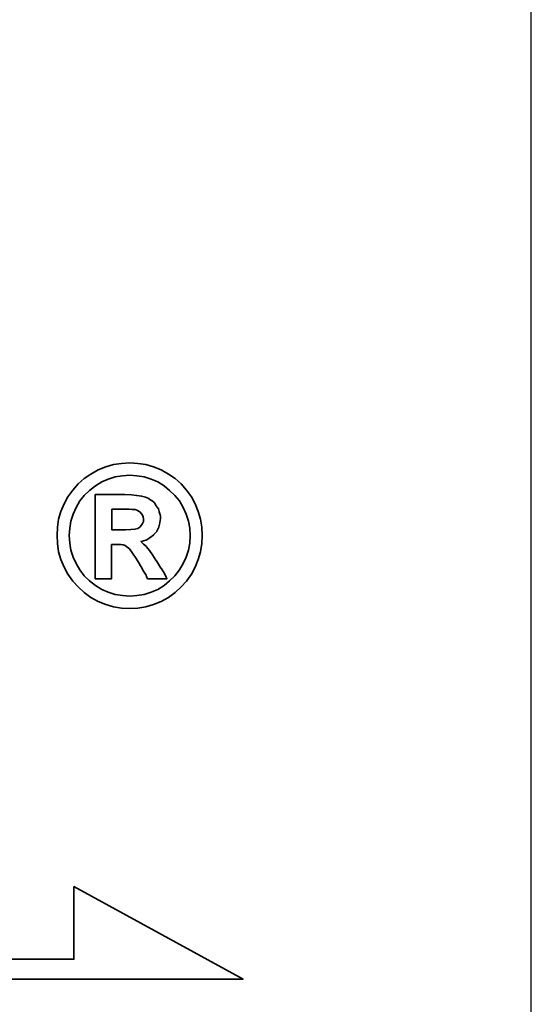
# Model space of a CAD drawing. Header units: inches. Extents: x 8 to 3755, y -1270 to 515.
# Tile 48 of 50: x 554 to 565, y 335 to 357. Entities that reach past the tile are written whole.
import ezdxf

# ---------------------------------------------------------------- set-up
doc = ezdxf.new("R2010")
doc.units = ezdxf.units.IN
for name, color, linetype in [('DIM', 4, 'Continuous'), ('layer 1', 7, 'Continuous'), ('OUT', 3, 'Continuous')]:
    doc.layers.add(name, color=color, linetype=linetype)

# ---------------------------------------------------------------- blocks, each defined once
blk = doc.blocks.new('TBI MOTION logo(完整正式版)')
at = {"layer": 'layer 1', "color": 22, "lineweight": 35}
for points, knots in [([(81.20634, 4.98624), (81.20634, 4.98624), (81.18649, 5.32862), (81.18649, 5.32862), (81.18649, 5.32862), (81.18649, 5.32862), (81.13886, 5.66206), (81.13886, 5.66206), (81.13886, 5.66206), (81.13886, 5.66206), (81.04359, 5.97764), (81.04359, 5.97764), (81.04359, 5.97764), (81.04359, 5.97764), (80.91061, 6.29124), (80.91061, 6.29124), (80.91061, 6.29124), (80.91061, 6.29124), (80.75778, 6.58697), (80.75778, 6.58697), (80.75778, 6.58697), (80.75778, 6.58697), (80.5593, 6.85294), (80.5593, 6.85294), (80.5593, 6.85294), (80.5593, 6.85294), (80.33105, 7.1189), (80.33105, 7.1189), (80.33105, 7.1189), (80.33105, 7.1189), (80.09287, 7.33921), (80.09287, 7.33921), (80.09287, 7.33921), (80.09287, 7.33921), (79.815, 7.51982), (79.815, 7.51982), (79.815, 7.51982), (79.815, 7.51982), (79.51133, 7.69051), (79.51133, 7.69051), (79.51133, 7.69051), (79.51133, 7.69051), (79.19773, 7.8235), (79.19773, 7.8235), (79.19773, 7.8235), (79.19773, 7.8235), (78.88215, 7.91877), (78.88215, 7.91877), (78.88215, 7.91877), (78.88215, 7.91877), (78.54871, 7.95846), (78.54871, 7.95846), (78.54871, 7.95846), (78.54871, 7.95846), (78.21526, 7.98625), (78.21526, 7.98625), (78.21526, 7.98625), (78.21526, 7.98625), (77.87388, 7.95846), (77.87388, 7.95846), (77.87388, 7.95846), (77.87388, 7.95846), (77.54044, 7.91877), (77.54044, 7.91877), (77.54044, 7.91877), (77.54044, 7.91877), (77.22485, 7.8235), (77.22485, 7.8235), (77.22485, 7.8235), (77.22485, 7.8235), (76.91027, 7.69051), (76.91027, 7.69051), (76.91027, 7.69051), (76.91027, 7.69051), (76.6056, 7.51982), (76.6056, 7.51982), (76.6056, 7.51982), (76.6056, 7.51982), (76.32972, 7.33921), (76.32972, 7.33921), (76.32972, 7.33921), (76.32972, 7.33921), (76.09154, 7.1189), (76.09154, 7.1189), (76.09154, 7.1189), (76.09154, 7.1189), (75.86329, 6.85294), (75.86329, 6.85294), (75.86329, 6.85294), (75.86329, 6.85294), (75.66382, 6.58697), (75.66382, 6.58697), (75.66382, 6.58697), (75.66382, 6.58697), (75.51099, 6.29124), (75.51099, 6.29124), (75.51099, 6.29124), (75.51099, 6.29124), (75.37702, 5.97764), (75.37702, 5.97764), (75.37702, 5.97764), (75.37702, 5.97764), (75.28175, 5.66206), (75.28175, 5.66206), (75.28175, 5.66206), (75.28175, 5.66206), (75.23411, 5.32862), (75.23411, 5.32862), (75.23411, 5.32862), (75.23411, 5.32862), (75.21625, 4.98624), (75.21625, 4.98624), (75.21625, 4.98624), (75.21625, 4.98624), (75.23411, 4.6528), (75.23411, 4.6528), (75.23411, 4.6528), (75.23411, 4.6528), (75.28175, 4.32035), (75.28175, 4.32035), (75.28175, 4.32035), (75.28175, 4.32035), (75.37702, 3.99583), (75.37702, 3.99583), (75.37702, 3.99583), (75.37702, 3.99583), (75.51099, 3.68224), (75.51099, 3.68224), (75.51099, 3.68224), (75.51099, 3.68224), (75.66382, 3.38749), (75.66382, 3.38749), (75.66382, 3.38749), (75.66382, 3.38749), (75.86329, 3.10963), (75.86329, 3.10963), (75.86329, 3.10963), (75.86329, 3.10963), (76.09154, 2.87145), (76.09154, 2.87145), (76.09154, 2.87145), (76.09154, 2.87145), (76.32972, 2.6432), (76.32972, 2.6432), (76.32972, 2.6432), (76.32972, 2.6432), (76.6056, 2.43381), (76.6056, 2.43381), (76.6056, 2.43381), (76.6056, 2.43381), (76.91027, 2.27205), (76.91027, 2.27205), (76.91027, 2.27205), (76.91027, 2.27205), (77.22485, 2.13906), (77.22485, 2.13906), (77.22485, 2.13906), (77.22485, 2.13906), (77.54044, 2.0438), (77.54044, 2.0438), (77.54044, 2.0438), (77.54044, 2.0438), (77.87388, 1.99616), (77.87388, 1.99616), (77.87388, 1.99616), (77.87388, 1.99616), (78.21526, 1.97631), (78.21526, 1.97631), (78.21526, 1.97631), (78.21526, 1.97631), (78.54871, 1.99616), (78.54871, 1.99616), (78.54871, 1.99616), (78.54871, 1.99616), (78.88215, 2.0438), (78.88215, 2.0438), (78.88215, 2.0438), (78.88215, 2.0438), (79.19773, 2.13906), (79.19773, 2.13906), (79.19773, 2.13906), (79.19773, 2.13906), (79.51133, 2.27205), (79.51133, 2.27205), (79.51133, 2.27205), (79.51133, 2.27205), (79.815, 2.43381), (79.815, 2.43381), (79.815, 2.43381), (79.815, 2.43381), (80.09287, 2.6432), (80.09287, 2.6432), (80.09287, 2.6432), (80.09287, 2.6432), (80.33105, 2.87145), (80.33105, 2.87145), (80.33105, 2.87145), (80.33105, 2.87145), (80.5593, 3.10963), (80.5593, 3.10963), (80.5593, 3.10963), (80.5593, 3.10963), (80.75778, 3.38749), (80.75778, 3.38749), (80.75778, 3.38749), (80.75778, 3.38749), (80.91061, 3.68224), (80.91061, 3.68224), (80.91061, 3.68224), (80.91061, 3.68224), (81.04359, 3.99583), (81.04359, 3.99583), (81.04359, 3.99583), (81.04359, 3.99583), (81.13886, 4.32035), (81.13886, 4.32035), (81.13886, 4.32035), (81.13886, 4.32035), (81.18649, 4.6528), (81.18649, 4.6528), (81.18649, 4.6528), (81.18649, 4.6528), (81.20634, 4.98624), (81.20634, 4.98624)], [0, 0, 0, 0, 0.01785714, 0.01785714, 0.01785714, 0.01785714, 0.03571429, 0.03571429, 0.03571429, 0.03571429, 0.05357143, 0.05357143, 0.05357143, 0.05357143, 0.07142857, 0.07142857, 0.07142857, 0.07142857, 0.08928571, 0.08928571, 0.08928571, 0.08928571, 0.10714286, 0.10714286, 0.10714286, 0.10714286, 0.125, 0.125, 0.125, 0.125, 0.14285714, 0.14285714, 0.14285714, 0.14285714, 0.16071429, 0.16071429, 0.16071429, 0.16071429, 0.17857143, 0.17857143, 0.17857143, 0.17857143, 0.19642857, 0.19642857, 0.19642857, 0.19642857, 0.21428571, 0.21428571, 0.21428571, 0.21428571, 0.23214286, 0.23214286, 0.23214286, 0.23214286, 0.25, 0.25, 0.25, 0.25, 0.26785714, 0.26785714, 0.26785714, 0.26785714, 0.28571429, 0.28571429, 0.28571429, 0.28571429, 0.30357143, 0.30357143, 0.30357143, 0.30357143, 0.32142857, 0.32142857, 0.32142857, 0.32142857, 0.33928571, 0.33928571, 0.33928571, 0.33928571, 0.35714286, 0.35714286, 0.35714286, 0.35714286, 0.375, 0.375, 0.375, 0.375, 0.39285714, 0.39285714, 0.39285714, 0.39285714, 0.41071429, 0.41071429, 0.41071429, 0.41071429, 0.42857143, 0.42857143, 0.42857143, 0.42857143, 0.44642857, 0.44642857, 0.44642857, 0.44642857, 0.46428571, 0.46428571, 0.46428571, 0.46428571, 0.48214286, 0.48214286, 0.48214286, 0.48214286, 0.5, 0.5, 0.5, 0.5, 0.51785714, 0.51785714, 0.51785714, 0.51785714, 0.53571429, 0.53571429, 0.53571429, 0.53571429, 0.55357143, 0.55357143, 0.55357143, 0.55357143, 0.57142857, 0.57142857, 0.57142857, 0.57142857, 0.58928571, 0.58928571, 0.58928571, 0.58928571, 0.60714286, 0.60714286, 0.60714286, 0.60714286, 0.625, 0.625, 0.625, 0.625, 0.64285714, 0.64285714, 0.64285714, 0.64285714, 0.66071429, 0.66071429, 0.66071429, 0.66071429, 0.67857143, 0.67857143, 0.67857143, 0.67857143, 0.69642857, 0.69642857, 0.69642857, 0.69642857, 0.71428571, 0.71428571, 0.71428571, 0.71428571, 0.73214286, 0.73214286, 0.73214286, 0.73214286, 0.75, 0.75, 0.75, 0.75, 0.76785714, 0.76785714, 0.76785714, 0.76785714, 0.78571429, 0.78571429, 0.78571429, 0.78571429, 0.80357143, 0.80357143, 0.80357143, 0.80357143, 0.82142857, 0.82142857, 0.82142857, 0.82142857, 0.83928571, 0.83928571, 0.83928571, 0.83928571, 0.85714286, 0.85714286, 0.85714286, 0.85714286, 0.875, 0.875, 0.875, 0.875, 0.89285714, 0.89285714, 0.89285714, 0.89285714, 0.91071429, 0.91071429, 0.91071429, 0.91071429, 0.92857143, 0.92857143, 0.92857143, 0.92857143, 0.94642857, 0.94642857, 0.94642857, 0.94642857, 0.96428571, 0.96428571, 0.96428571, 0.96428571, 0.98214286, 0.98214286, 0.98214286, 0.98214286, 1, 1, 1, 1]), ([(80.71014, 4.98624), (80.71014, 4.98624), (80.69129, 5.29091), (80.69129, 5.29091), (80.69129, 5.29091), (80.69129, 5.29091), (80.64464, 5.57672), (80.64464, 5.57672), (80.64464, 5.57672), (80.64464, 5.57672), (80.54937, 5.87245), (80.54937, 5.87245), (80.54937, 5.87245), (80.54937, 5.87245), (80.41639, 6.14833), (80.41639, 6.14833), (80.41639, 6.14833), (80.41639, 6.14833), (80.27349, 6.41429), (80.27349, 6.41429), (80.27349, 6.41429), (80.27349, 6.41429), (80.08295, 6.64255), (80.08295, 6.64255), (80.08295, 6.64255), (80.08295, 6.64255), (79.86264, 6.84301), (79.86264, 6.84301), (79.86264, 6.84301), (79.86264, 6.84301), (79.63439, 7.03355), (79.63439, 7.03355), (79.63439, 7.03355), (79.63439, 7.03355), (79.37835, 7.1963), (79.37835, 7.1963), (79.37835, 7.1963), (79.37835, 7.1963), (79.10246, 7.30944), (79.10246, 7.30944), (79.10246, 7.30944), (79.10246, 7.30944), (78.81665, 7.40471), (78.81665, 7.40471), (78.81665, 7.40471), (78.81665, 7.40471), (78.511, 7.45234), (78.511, 7.45234), (78.511, 7.45234), (78.511, 7.45234), (78.21526, 7.47219), (78.21526, 7.47219), (78.21526, 7.47219), (78.21526, 7.47219), (77.9106, 7.45234), (77.9106, 7.45234), (77.9106, 7.45234), (77.9106, 7.45234), (77.61685, 7.40471), (77.61685, 7.40471), (77.61685, 7.40471), (77.61685, 7.40471), (77.32012, 7.30944), (77.32012, 7.30944), (77.32012, 7.30944), (77.32012, 7.30944), (77.06309, 7.1963), (77.06309, 7.1963), (77.06309, 7.1963), (77.06309, 7.1963), (76.80606, 7.03355), (76.80606, 7.03355), (76.80606, 7.03355), (76.80606, 7.03355), (76.55797, 6.84301), (76.55797, 6.84301), (76.55797, 6.84301), (76.55797, 6.84301), (76.34063, 6.64255), (76.34063, 6.64255), (76.34063, 6.64255), (76.34063, 6.64255), (76.1491, 6.41429), (76.1491, 6.41429), (76.1491, 6.41429), (76.1491, 6.41429), (76.0062, 6.14833), (76.0062, 6.14833), (76.0062, 6.14833), (76.0062, 6.14833), (75.88314, 5.87245), (75.88314, 5.87245), (75.88314, 5.87245), (75.88314, 5.87245), (75.77794, 5.57672), (75.77794, 5.57672), (75.77794, 5.57672), (75.77794, 5.57672), (75.73924, 5.29091), (75.73924, 5.29091), (75.73924, 5.29091), (75.73924, 5.29091), (75.72039, 4.98624), (75.72039, 4.98624), (75.72039, 4.98624), (75.72039, 4.98624), (75.73924, 4.67165), (75.73924, 4.67165), (75.73924, 4.67165), (75.73924, 4.67165), (75.77794, 4.37791), (75.77794, 4.37791), (75.77794, 4.37791), (75.77794, 4.37791), (75.88314, 4.10102), (75.88314, 4.10102), (75.88314, 4.10102), (75.88314, 4.10102), (76.0062, 3.83407), (76.0062, 3.83407), (76.0062, 3.83407), (76.0062, 3.83407), (76.15902, 3.56811), (76.15902, 3.56811), (76.15902, 3.56811), (76.15902, 3.56811), (76.34063, 3.32001), (76.34063, 3.32001), (76.34063, 3.32001), (76.34063, 3.32001), (76.55797, 3.11955), (76.55797, 3.11955), (76.55797, 3.11955), (76.55797, 3.11955), (76.80606, 2.92901), (76.80606, 2.92901), (76.80606, 2.92901), (76.80606, 2.92901), (77.06309, 2.76725), (77.06309, 2.76725), (77.06309, 2.76725), (77.06309, 2.76725), (77.32012, 2.65412), (77.32012, 2.65412), (77.32012, 2.65412), (77.32012, 2.65412), (77.61685, 2.55786), (77.61685, 2.55786), (77.61685, 2.55786), (77.61685, 2.55786), (77.9106, 2.51022), (77.9106, 2.51022), (77.9106, 2.51022), (77.9106, 2.51022), (78.21526, 2.49137), (78.21526, 2.49137), (78.21526, 2.49137), (78.21526, 2.49137), (78.511, 2.51022), (78.511, 2.51022), (78.511, 2.51022), (78.511, 2.51022), (78.81665, 2.55786), (78.81665, 2.55786), (78.81665, 2.55786), (78.81665, 2.55786), (79.10246, 2.65412), (79.10246, 2.65412), (79.10246, 2.65412), (79.10246, 2.65412), (79.37835, 2.76725), (79.37835, 2.76725), (79.37835, 2.76725), (79.37835, 2.76725), (79.63439, 2.92901), (79.63439, 2.92901), (79.63439, 2.92901), (79.63439, 2.92901), (79.86264, 3.11955), (79.86264, 3.11955), (79.86264, 3.11955), (79.86264, 3.11955), (80.08295, 3.32001), (80.08295, 3.32001), (80.08295, 3.32001), (80.08295, 3.32001), (80.26356, 3.56811), (80.26356, 3.56811), (80.26356, 3.56811), (80.26356, 3.56811), (80.41639, 3.83407), (80.41639, 3.83407), (80.41639, 3.83407), (80.41639, 3.83407), (80.54937, 4.10102), (80.54937, 4.10102), (80.54937, 4.10102), (80.54937, 4.10102), (80.64464, 4.37791), (80.64464, 4.37791), (80.64464, 4.37791), (80.64464, 4.37791), (80.69129, 4.67165), (80.69129, 4.67165), (80.69129, 4.67165), (80.69129, 4.67165), (80.71014, 4.98624), (80.71014, 4.98624)], [0, 0, 0, 0, 0.01923077, 0.01923077, 0.01923077, 0.01923077, 0.03846154, 0.03846154, 0.03846154, 0.03846154, 0.05769231, 0.05769231, 0.05769231, 0.05769231, 0.07692308, 0.07692308, 0.07692308, 0.07692308, 0.09615385, 0.09615385, 0.09615385, 0.09615385, 0.11538462, 0.11538462, 0.11538462, 0.11538462, 0.13461538, 0.13461538, 0.13461538, 0.13461538, 0.15384615, 0.15384615, 0.15384615, 0.15384615, 0.17307692, 0.17307692, 0.17307692, 0.17307692, 0.19230769, 0.19230769, 0.19230769, 0.19230769, 0.21153846, 0.21153846, 0.21153846, 0.21153846, 0.23076923, 0.23076923, 0.23076923, 0.23076923, 0.25, 0.25, 0.25, 0.25, 0.26923077, 0.26923077, 0.26923077, 0.26923077, 0.28846154, 0.28846154, 0.28846154, 0.28846154, 0.30769231, 0.30769231, 0.30769231, 0.30769231, 0.32692308, 0.32692308, 0.32692308, 0.32692308, 0.34615385, 0.34615385, 0.34615385, 0.34615385, 0.36538462, 0.36538462, 0.36538462, 0.36538462, 0.38461538, 0.38461538, 0.38461538, 0.38461538, 0.40384615, 0.40384615, 0.40384615, 0.40384615, 0.42307692, 0.42307692, 0.42307692, 0.42307692, 0.44230769, 0.44230769, 0.44230769, 0.44230769, 0.46153846, 0.46153846, 0.46153846, 0.46153846, 0.48076923, 0.48076923, 0.48076923, 0.48076923, 0.5, 0.5, 0.5, 0.5, 0.51923077, 0.51923077, 0.51923077, 0.51923077, 0.53846154, 0.53846154, 0.53846154, 0.53846154, 0.55769231, 0.55769231, 0.55769231, 0.55769231, 0.57692308, 0.57692308, 0.57692308, 0.57692308, 0.59615385, 0.59615385, 0.59615385, 0.59615385, 0.61538462, 0.61538462, 0.61538462, 0.61538462, 0.63461538, 0.63461538, 0.63461538, 0.63461538, 0.65384615, 0.65384615, 0.65384615, 0.65384615, 0.67307692, 0.67307692, 0.67307692, 0.67307692, 0.69230769, 0.69230769, 0.69230769, 0.69230769, 0.71153846, 0.71153846, 0.71153846, 0.71153846, 0.73076923, 0.73076923, 0.73076923, 0.73076923, 0.75, 0.75, 0.75, 0.75, 0.76923077, 0.76923077, 0.76923077, 0.76923077, 0.78846154, 0.78846154, 0.78846154, 0.78846154, 0.80769231, 0.80769231, 0.80769231, 0.80769231, 0.82692308, 0.82692308, 0.82692308, 0.82692308, 0.84615385, 0.84615385, 0.84615385, 0.84615385, 0.86538462, 0.86538462, 0.86538462, 0.86538462, 0.88461538, 0.88461538, 0.88461538, 0.88461538, 0.90384615, 0.90384615, 0.90384615, 0.90384615, 0.92307692, 0.92307692, 0.92307692, 0.92307692, 0.94230769, 0.94230769, 0.94230769, 0.94230769, 0.96153846, 0.96153846, 0.96153846, 0.96153846, 0.98076923, 0.98076923, 0.98076923, 0.98076923, 1, 1, 1, 1]), ([(76.78721, 3.2823), (76.78721, 3.2823), (76.78721, 3.32001), (76.78721, 3.32001), (76.78721, 3.32001), (76.78721, 3.32001), (76.78721, 3.42422), (76.78721, 3.42422), (76.78721, 3.42422), (76.78721, 3.42422), (76.78721, 3.59689), (76.78721, 3.59689), (76.78721, 3.59689), (76.78721, 3.59689), (76.78721, 3.80529), (76.78721, 3.80529), (76.78721, 3.80529), (76.78721, 3.80529), (76.78721, 4.0524), (76.78721, 4.0524), (76.78721, 4.0524), (76.78721, 4.0524), (76.78721, 4.32035), (76.78721, 4.32035), (76.78721, 4.32035), (76.78721, 4.32035), (76.78721, 4.92868), (76.78721, 4.92868), (76.78721, 4.92868), (76.78721, 4.92868), (76.78721, 5.53801), (76.78721, 5.53801), (76.78721, 5.53801), (76.78721, 5.53801), (76.78721, 5.82482), (76.78721, 5.82482), (76.78721, 5.82482), (76.78721, 5.82482), (76.78721, 6.07291), (76.78721, 6.07291), (76.78721, 6.07291), (76.78721, 6.07291), (76.78721, 6.30017), (76.78721, 6.30017), (76.78721, 6.30017), (76.78721, 6.30017), (76.78721, 6.45399), (76.78721, 6.45399), (76.78721, 6.45399), (76.78721, 6.45399), (76.78721, 6.5572), (76.78721, 6.5572), (76.78721, 6.5572), (76.78721, 6.5572), (76.78721, 6.59689), (76.78721, 6.59689), (76.78721, 6.59689), (76.78721, 6.59689), (76.78721, 6.67232), (76.78721, 6.67232), (76.78721, 6.67232), (76.78721, 6.67232), (76.8537, 6.67232), (76.8537, 6.67232), (76.8537, 6.67232), (76.8537, 6.67232), (76.87355, 6.67232), (76.87355, 6.67232), (76.87355, 6.67232), (76.87355, 6.67232), (76.91027, 6.67232), (76.91027, 6.67232), (76.91027, 6.67232), (76.91027, 6.67232), (77.04424, 6.67232), (77.04424, 6.67232), (77.04424, 6.67232), (77.04424, 6.67232), (77.22485, 6.67232), (77.22485, 6.67232), (77.22485, 6.67232), (77.22485, 6.67232), (77.43524, 6.67232), (77.43524, 6.67232), (77.43524, 6.67232), (77.43524, 6.67232), (77.65357, 6.67232), (77.65357, 6.67232), (77.65357, 6.67232), (77.65357, 6.67232), (77.82625, 6.67232), (77.82625, 6.67232), (77.82625, 6.67232), (77.82625, 6.67232), (77.94037, 6.67232), (77.94037, 6.67232), (77.94037, 6.67232), (77.94037, 6.67232), (77.97709, 6.67232), (77.97709, 6.67232), (77.97709, 6.67232), (77.97709, 6.67232), (77.99694, 6.67232), (77.99694, 6.67232), (77.99694, 6.67232), (77.99694, 6.67232), (78.00686, 6.67232), (78.00686, 6.67232), (78.00686, 6.67232), (78.00686, 6.67232), (78.28275, 6.6624), (78.28275, 6.6624), (78.28275, 6.6624), (78.28275, 6.6624), (78.50107, 6.64255), (78.50107, 6.64255), (78.50107, 6.64255), (78.50107, 6.64255), (78.511, 6.64255), (78.511, 6.64255), (78.511, 6.64255), (78.511, 6.64255), (78.70154, 6.61476), (78.70154, 6.61476), (78.70154, 6.61476), (78.70154, 6.61476), (78.70154, 6.60483), (78.70154, 6.60483), (78.70154, 6.60483), (78.70154, 6.60483), (78.86429, 6.56713), (78.86429, 6.56713), (78.86429, 6.56713), (78.86429, 6.56713), (78.87223, 6.56713), (78.87223, 6.56713), (78.87223, 6.56713), (78.87223, 6.56713), (78.99727, 6.51056), (78.99727, 6.51056), (78.99727, 6.51056), (78.99727, 6.51056), (79.00719, 6.51056), (79.00719, 6.51056), (79.00719, 6.51056), (79.00719, 6.51056), (79.00719, 6.50162), (79.00719, 6.50162), (79.00719, 6.50162), (79.00719, 6.50162), (79.1104, 6.43415), (79.1104, 6.43415), (79.1104, 6.43415), (79.1104, 6.43415), (79.12132, 6.43415), (79.12132, 6.43415), (79.12132, 6.43415), (79.12132, 6.43415), (79.22552, 6.34781), (79.22552, 6.34781), (79.22552, 6.34781), (79.22552, 6.34781), (79.23544, 6.33888), (79.23544, 6.33888), (79.23544, 6.33888), (79.23544, 6.33888), (79.23544, 6.32895), (79.23544, 6.32895), (79.23544, 6.32895), (79.23544, 6.32895), (79.31087, 6.21483), (79.31087, 6.21483), (79.31087, 6.21483), (79.31087, 6.21483), (79.38629, 6.1007), (79.38629, 6.1007), (79.38629, 6.1007), (79.38629, 6.1007), (79.3972, 6.1007), (79.3972, 6.1007), (79.3972, 6.1007), (79.3972, 6.1007), (79.3972, 6.09078), (79.3972, 6.09078), (79.3972, 6.09078), (79.3972, 6.09078), (79.43392, 5.97764), (79.43392, 5.97764), (79.43392, 5.97764), (79.43392, 5.97764), (79.43392, 5.96772), (79.43392, 5.96772), (79.43392, 5.96772), (79.43392, 5.96772), (79.47362, 5.83474), (79.47362, 5.83474), (79.47362, 5.83474), (79.47362, 5.83474), (79.48156, 5.82482), (79.48156, 5.82482), (79.48156, 5.82482), (79.48156, 5.82482), (79.48156, 5.69977), (79.48156, 5.69977), (79.48156, 5.69977), (79.48156, 5.69977), (79.48156, 5.69183), (79.48156, 5.69183), (79.48156, 5.69183), (79.48156, 5.69183), (79.4637, 5.51915), (79.4637, 5.51915), (79.4637, 5.51915), (79.4637, 5.51915), (79.4637, 5.51122), (79.4637, 5.51122), (79.4637, 5.51122), (79.4637, 5.51122), (79.45377, 5.51122), (79.45377, 5.51122), (79.45377, 5.51122), (79.45377, 5.51122), (79.41507, 5.34847), (79.41507, 5.34847), (79.41507, 5.34847), (79.41507, 5.34847), (79.41507, 5.33854), (79.41507, 5.33854), (79.41507, 5.33854), (79.41507, 5.33854), (79.41507, 5.32862), (79.41507, 5.32862), (79.41507, 5.32862), (79.41507, 5.32862), (79.33865, 5.16785), (79.33865, 5.16785), (79.33865, 5.16785), (79.33865, 5.16785), (79.33071, 5.15693), (79.33071, 5.15693), (79.33071, 5.15693), (79.33071, 5.15693), (79.2156, 5.02495), (79.2156, 5.02495), (79.2156, 5.02495), (79.2156, 5.02495), (79.20567, 5.01502), (79.20567, 5.01502), (79.20567, 5.01502), (79.20567, 5.01502), (79.05483, 4.89991), (79.05483, 4.89991), (79.05483, 4.89991), (79.05483, 4.89991), (79.04491, 4.89197), (79.04491, 4.89197), (79.04491, 4.89197), (79.04491, 4.89197), (78.89208, 4.7967), (78.89208, 4.7967), (78.89208, 4.7967), (78.89208, 4.7967), (78.88215, 4.7967), (78.88215, 4.7967), (78.88215, 4.7967), (78.88215, 4.7967), (78.69161, 4.73913), (78.69161, 4.73913), (78.69161, 4.73913), (78.69161, 4.73913), (78.68169, 4.73913), (78.68169, 4.73913), (78.68169, 4.73913), (78.68169, 4.73913), (78.68169, 4.72921), (78.68169, 4.72921), (78.68169, 4.72921), (78.68169, 4.72921), (78.78688, 4.63394), (78.78688, 4.63394), (78.78688, 4.63394), (78.78688, 4.63394), (78.902, 4.52875), (78.902, 4.52875), (78.902, 4.52875), (78.902, 4.52875), (78.91093, 4.52081), (78.91093, 4.52081), (78.91093, 4.52081), (78.91093, 4.52081), (79.02506, 4.36798), (79.02506, 4.36798), (79.02506, 4.36798), (79.02506, 4.36798), (79.1501, 4.1953), (79.1501, 4.1953), (79.1501, 4.1953), (79.1501, 4.1953), (79.1501, 4.18736), (79.1501, 4.18736), (79.1501, 4.18736), (79.1501, 4.18736), (79.29201, 3.96705), (79.29201, 3.96705), (79.29201, 3.96705), (79.29201, 3.96705), (79.31087, 3.93828), (79.31087, 3.93828), (79.31087, 3.93828), (79.31087, 3.93828), (79.32079, 3.93828), (79.32079, 3.93828), (79.32079, 3.93828), (79.32079, 3.93828), (79.3585, 3.87178), (79.3585, 3.87178), (79.3585, 3.87178), (79.3585, 3.87178), (79.50141, 3.64353), (79.50141, 3.64353), (79.50141, 3.64353), (79.50141, 3.64353), (79.51133, 3.64353), (79.51133, 3.64353), (79.51133, 3.64353), (79.51133, 3.64353), (79.64431, 3.41528), (79.64431, 3.41528), (79.64431, 3.41528), (79.64431, 3.41528), (79.68202, 3.3478), (79.68202, 3.3478), (79.68202, 3.3478), (79.68202, 3.3478), (79.70187, 3.31009), (79.70187, 3.31009), (79.70187, 3.31009), (79.70187, 3.31009), (79.7495, 3.2049), (79.7495, 3.2049), (79.7495, 3.2049), (79.7495, 3.2049), (79.64431, 3.2049), (79.64431, 3.2049), (79.64431, 3.2049), (79.64431, 3.2049), (79.62546, 3.2049), (79.62546, 3.2049), (79.62546, 3.2049), (79.62546, 3.2049), (79.53912, 3.2049), (79.53912, 3.2049), (79.53912, 3.2049), (79.53912, 3.2049), (79.31087, 3.2049), (79.31087, 3.2049), (79.31087, 3.2049), (79.31087, 3.2049), (79.08262, 3.2049), (79.08262, 3.2049), (79.08262, 3.2049), (79.08262, 3.2049), (79.00719, 3.2049), (79.00719, 3.2049), (79.00719, 3.2049), (79.00719, 3.2049), (78.98735, 3.2049), (78.98735, 3.2049), (78.98735, 3.2049), (78.98735, 3.2049), (78.94964, 3.2049), (78.94964, 3.2049), (78.94964, 3.2049), (78.94964, 3.2049), (78.92979, 3.24459), (78.92979, 3.24459), (78.92979, 3.24459), (78.92979, 3.24459), (78.91093, 3.2823), (78.91093, 3.2823), (78.91093, 3.2823), (78.91093, 3.2823), (78.91093, 3.29223), (78.91093, 3.29223), (78.91093, 3.29223), (78.91093, 3.29223), (78.89208, 3.3478), (78.89208, 3.3478), (78.89208, 3.3478), (78.89208, 3.3478), (78.78688, 3.52048), (78.78688, 3.52048), (78.78688, 3.52048), (78.78688, 3.52048), (78.69161, 3.7001), (78.69161, 3.7001), (78.69161, 3.7001), (78.69161, 3.7001), (78.6539, 3.7388), (78.6539, 3.7388), (78.6539, 3.7388), (78.6539, 3.7388), (78.64398, 3.74873), (78.64398, 3.74873), (78.64398, 3.74873), (78.64398, 3.74873), (78.64398, 3.75766), (78.64398, 3.75766), (78.64398, 3.75766), (78.64398, 3.75766), (78.63405, 3.78644), (78.63405, 3.78644), (78.63405, 3.78644), (78.63405, 3.78644), (78.48321, 4.04347), (78.48321, 4.04347), (78.48321, 4.04347), (78.48321, 4.04347), (78.33038, 4.2618), (78.33038, 4.2618), (78.33038, 4.2618), (78.33038, 4.2618), (78.20732, 4.43447), (78.20732, 4.43447), (78.20732, 4.43447), (78.20732, 4.43447), (78.09221, 4.52081), (78.09221, 4.52081), (78.09221, 4.52081), (78.09221, 4.52081), (78.02472, 4.56845), (78.02472, 4.56845), (78.02472, 4.56845), (78.02472, 4.56845), (77.9493, 4.60616), (77.9493, 4.60616), (77.9493, 4.60616), (77.9493, 4.60616), (77.8451, 4.61608), (77.8451, 4.61608), (77.8451, 4.61608), (77.8451, 4.61608), (77.71113, 4.61608), (77.71113, 4.61608), (77.71113, 4.61608), (77.71113, 4.61608), (77.69128, 4.61608), (77.69128, 4.61608), (77.69128, 4.61608), (77.69128, 4.61608), (77.67342, 4.61608), (77.67342, 4.61608), (77.67342, 4.61608), (77.67342, 4.61608), (77.5583, 4.61608), (77.5583, 4.61608), (77.5583, 4.61608), (77.5583, 4.61608), (77.46303, 4.61608), (77.46303, 4.61608), (77.46303, 4.61608), (77.46303, 4.61608), (77.46303, 4.54761), (77.46303, 4.54761), (77.46303, 4.54761), (77.46303, 4.54761), (77.46303, 4.47318), (77.46303, 4.47318), (77.46303, 4.47318), (77.46303, 4.47318), (77.46303, 4.24294), (77.46303, 4.24294), (77.46303, 4.24294), (77.46303, 4.24294), (77.46303, 3.99583), (77.46303, 3.99583), (77.46303, 3.99583), (77.46303, 3.99583), (77.46303, 3.72888), (77.46303, 3.72888), (77.46303, 3.72888), (77.46303, 3.72888), (77.46303, 3.51055), (77.46303, 3.51055), (77.46303, 3.51055), (77.46303, 3.51055), (77.46303, 3.42422), (77.46303, 3.42422), (77.46303, 3.42422), (77.46303, 3.42422), (77.46303, 3.35773), (77.46303, 3.35773), (77.46303, 3.35773), (77.46303, 3.35773), (77.46303, 3.30017), (77.46303, 3.30017), (77.46303, 3.30017), (77.46303, 3.30017), (77.46303, 3.2823), (77.46303, 3.2823), (77.46303, 3.2823), (77.46303, 3.2823), (77.46303, 3.2049), (77.46303, 3.2049), (77.46303, 3.2049), (77.46303, 3.2049), (77.39753, 3.2049), (77.39753, 3.2049), (77.39753, 3.2049), (77.39753, 3.2049), (77.37768, 3.2049), (77.37768, 3.2049), (77.37768, 3.2049), (77.37768, 3.2049), (77.32012, 3.2049), (77.32012, 3.2049), (77.32012, 3.2049), (77.32012, 3.2049), (77.12165, 3.2049), (77.12165, 3.2049), (77.12165, 3.2049), (77.12165, 3.2049), (76.94897, 3.2049), (76.94897, 3.2049), (76.94897, 3.2049), (76.94897, 3.2049), (76.8924, 3.2049), (76.8924, 3.2049), (76.8924, 3.2049), (76.8924, 3.2049), (76.8537, 3.2049), (76.8537, 3.2049), (76.8537, 3.2049), (76.8537, 3.2049), (76.78721, 3.2049), (76.78721, 3.2049), (76.78721, 3.2049), (76.78721, 3.2049), (76.78721, 3.2823), (76.78721, 3.2823)], [0, 0, 0, 0, 0.00740741, 0.00740741, 0.00740741, 0.00740741, 0.01481481, 0.01481481, 0.01481481, 0.01481481, 0.02222222, 0.02222222, 0.02222222, 0.02222222, 0.02962963, 0.02962963, 0.02962963, 0.02962963, 0.03703704, 0.03703704, 0.03703704, 0.03703704, 0.04444444, 0.04444444, 0.04444444, 0.04444444, 0.05185185, 0.05185185, 0.05185185, 0.05185185, 0.05925926, 0.05925926, 0.05925926, 0.05925926, 0.06666667, 0.06666667, 0.06666667, 0.06666667, 0.07407407, 0.07407407, 0.07407407, 0.07407407, 0.08148148, 0.08148148, 0.08148148, 0.08148148, 0.08888889, 0.08888889, 0.08888889, 0.08888889, 0.0962963, 0.0962963, 0.0962963, 0.0962963, 0.1037037, 0.1037037, 0.1037037, 0.1037037, 0.11111111, 0.11111111, 0.11111111, 0.11111111, 0.11851852, 0.11851852, 0.11851852, 0.11851852, 0.12592593, 0.12592593, 0.12592593, 0.12592593, 0.13333333, 0.13333333, 0.13333333, 0.13333333, 0.14074074, 0.14074074, 0.14074074, 0.14074074, 0.14814815, 0.14814815, 0.14814815, 0.14814815, 0.15555556, 0.15555556, 0.15555556, 0.15555556, 0.16296296, 0.16296296, 0.16296296, 0.16296296, 0.17037037, 0.17037037, 0.17037037, 0.17037037, 0.17777778, 0.17777778, 0.17777778, 0.17777778, 0.18518519, 0.18518519, 0.18518519, 0.18518519, 0.19259259, 0.19259259, 0.19259259, 0.19259259, 0.2, 0.2, 0.2, 0.2, 0.20740741, 0.20740741, 0.20740741, 0.20740741, 0.21481481, 0.21481481, 0.21481481, 0.21481481, 0.22222222, 0.22222222, 0.22222222, 0.22222222, 0.22962963, 0.22962963, 0.22962963, 0.22962963, 0.23703704, 0.23703704, 0.23703704, 0.23703704, 0.24444444, 0.24444444, 0.24444444, 0.24444444, 0.25185185, 0.25185185, 0.25185185, 0.25185185, 0.25925926, 0.25925926, 0.25925926, 0.25925926, 0.26666667, 0.26666667, 0.26666667, 0.26666667, 0.27407407, 0.27407407, 0.27407407, 0.27407407, 0.28148148, 0.28148148, 0.28148148, 0.28148148, 0.28888889, 0.28888889, 0.28888889, 0.28888889, 0.2962963, 0.2962963, 0.2962963, 0.2962963, 0.3037037, 0.3037037, 0.3037037, 0.3037037, 0.31111111, 0.31111111, 0.31111111, 0.31111111, 0.31851852, 0.31851852, 0.31851852, 0.31851852, 0.32592593, 0.32592593, 0.32592593, 0.32592593, 0.33333333, 0.33333333, 0.33333333, 0.33333333, 0.34074074, 0.34074074, 0.34074074, 0.34074074, 0.34814815, 0.34814815, 0.34814815, 0.34814815, 0.35555556, 0.35555556, 0.35555556, 0.35555556, 0.36296296, 0.36296296, 0.36296296, 0.36296296, 0.37037037, 0.37037037, 0.37037037, 0.37037037, 0.37777778, 0.37777778, 0.37777778, 0.37777778, 0.38518519, 0.38518519, 0.38518519, 0.38518519, 0.39259259, 0.39259259, 0.39259259, 0.39259259, 0.4, 0.4, 0.4, 0.4, 0.40740741, 0.40740741, 0.40740741, 0.40740741, 0.41481481, 0.41481481, 0.41481481, 0.41481481, 0.42222222, 0.42222222, 0.42222222, 0.42222222, 0.42962963, 0.42962963, 0.42962963, 0.42962963, 0.43703704, 0.43703704, 0.43703704, 0.43703704, 0.44444444, 0.44444444, 0.44444444, 0.44444444, 0.45185185, 0.45185185, 0.45185185, 0.45185185, 0.45925926, 0.45925926, 0.45925926, 0.45925926, 0.46666667, 0.46666667, 0.46666667, 0.46666667, 0.47407407, 0.47407407, 0.47407407, 0.47407407, 0.48148148, 0.48148148, 0.48148148, 0.48148148, 0.48888889, 0.48888889, 0.48888889, 0.48888889, 0.4962963, 0.4962963, 0.4962963, 0.4962963, 0.5037037, 0.5037037, 0.5037037, 0.5037037, 0.51111111, 0.51111111, 0.51111111, 0.51111111, 0.51851852, 0.51851852, 0.51851852, 0.51851852, 0.52592593, 0.52592593, 0.52592593, 0.52592593, 0.53333333, 0.53333333, 0.53333333, 0.53333333, 0.54074074, 0.54074074, 0.54074074, 0.54074074, 0.54814815, 0.54814815, 0.54814815, 0.54814815, 0.55555556, 0.55555556, 0.55555556, 0.55555556, 0.56296296, 0.56296296, 0.56296296, 0.56296296, 0.57037037, 0.57037037, 0.57037037, 0.57037037, 0.57777778, 0.57777778, 0.57777778, 0.57777778, 0.58518519, 0.58518519, 0.58518519, 0.58518519, 0.59259259, 0.59259259, 0.59259259, 0.59259259, 0.6, 0.6, 0.6, 0.6, 0.60740741, 0.60740741, 0.60740741, 0.60740741, 0.61481481, 0.61481481, 0.61481481, 0.61481481, 0.62222222, 0.62222222, 0.62222222, 0.62222222, 0.62962963, 0.62962963, 0.62962963, 0.62962963, 0.63703704, 0.63703704, 0.63703704, 0.63703704, 0.64444444, 0.64444444, 0.64444444, 0.64444444, 0.65185185, 0.65185185, 0.65185185, 0.65185185, 0.65925926, 0.65925926, 0.65925926, 0.65925926, 0.66666667, 0.66666667, 0.66666667, 0.66666667, 0.67407407, 0.67407407, 0.67407407, 0.67407407, 0.68148148, 0.68148148, 0.68148148, 0.68148148, 0.68888889, 0.68888889, 0.68888889, 0.68888889, 0.6962963, 0.6962963, 0.6962963, 0.6962963, 0.7037037, 0.7037037, 0.7037037, 0.7037037, 0.71111111, 0.71111111, 0.71111111, 0.71111111, 0.71851852, 0.71851852, 0.71851852, 0.71851852, 0.72592593, 0.72592593, 0.72592593, 0.72592593, 0.73333333, 0.73333333, 0.73333333, 0.73333333, 0.74074074, 0.74074074, 0.74074074, 0.74074074, 0.74814815, 0.74814815, 0.74814815, 0.74814815, 0.75555556, 0.75555556, 0.75555556, 0.75555556, 0.76296296, 0.76296296, 0.76296296, 0.76296296, 0.77037037, 0.77037037, 0.77037037, 0.77037037, 0.77777778, 0.77777778, 0.77777778, 0.77777778, 0.78518519, 0.78518519, 0.78518519, 0.78518519, 0.79259259, 0.79259259, 0.79259259, 0.79259259, 0.8, 0.8, 0.8, 0.8, 0.80740741, 0.80740741, 0.80740741, 0.80740741, 0.81481481, 0.81481481, 0.81481481, 0.81481481, 0.82222222, 0.82222222, 0.82222222, 0.82222222, 0.82962963, 0.82962963, 0.82962963, 0.82962963, 0.83703704, 0.83703704, 0.83703704, 0.83703704, 0.84444444, 0.84444444, 0.84444444, 0.84444444, 0.85185185, 0.85185185, 0.85185185, 0.85185185, 0.85925926, 0.85925926, 0.85925926, 0.85925926, 0.86666667, 0.86666667, 0.86666667, 0.86666667, 0.87407407, 0.87407407, 0.87407407, 0.87407407, 0.88148148, 0.88148148, 0.88148148, 0.88148148, 0.88888889, 0.88888889, 0.88888889, 0.88888889, 0.8962963, 0.8962963, 0.8962963, 0.8962963, 0.9037037, 0.9037037, 0.9037037, 0.9037037, 0.91111111, 0.91111111, 0.91111111, 0.91111111, 0.91851852, 0.91851852, 0.91851852, 0.91851852, 0.92592593, 0.92592593, 0.92592593, 0.92592593, 0.93333333, 0.93333333, 0.93333333, 0.93333333, 0.94074074, 0.94074074, 0.94074074, 0.94074074, 0.94814815, 0.94814815, 0.94814815, 0.94814815, 0.95555556, 0.95555556, 0.95555556, 0.95555556, 0.96296296, 0.96296296, 0.96296296, 0.96296296, 0.97037037, 0.97037037, 0.97037037, 0.97037037, 0.97777778, 0.97777778, 0.97777778, 0.97777778, 0.98518519, 0.98518519, 0.98518519, 0.98518519, 0.99259259, 0.99259259, 0.99259259, 0.99259259, 1, 1, 1, 1]), ([(77.48288, 6.07291), (77.48288, 6.07291), (77.48288, 5.99551), (77.48288, 5.99551), (77.48288, 5.99551), (77.48288, 5.99551), (77.48288, 5.82482), (77.48288, 5.82482), (77.48288, 5.82482), (77.48288, 5.82482), (77.48288, 5.63328), (77.48288, 5.63328), (77.48288, 5.63328), (77.48288, 5.63328), (77.48288, 5.46358), (77.48288, 5.46358), (77.48288, 5.46358), (77.48288, 5.46358), (77.48288, 5.29091), (77.48288, 5.29091), (77.48288, 5.29091), (77.48288, 5.29091), (77.48288, 5.21449), (77.48288, 5.21449), (77.48288, 5.21449), (77.48288, 5.21449), (77.50074, 5.21449), (77.50074, 5.21449), (77.50074, 5.21449), (77.50074, 5.21449), (77.71113, 5.21449), (77.71113, 5.21449), (77.71113, 5.21449), (77.71113, 5.21449), (77.94037, 5.21449), (77.94037, 5.21449), (77.94037, 5.21449), (77.94037, 5.21449), (78.01579, 5.21449), (78.01579, 5.21449), (78.01579, 5.21449), (78.01579, 5.21449), (78.03465, 5.21449), (78.03465, 5.21449), (78.03465, 5.21449), (78.03465, 5.21449), (78.2629, 5.23335), (78.2629, 5.23335), (78.2629, 5.23335), (78.2629, 5.23335), (78.42565, 5.24327), (78.42565, 5.24327), (78.42565, 5.24327), (78.42565, 5.24327), (78.54871, 5.28098), (78.54871, 5.28098), (78.54871, 5.28098), (78.54871, 5.28098), (78.62611, 5.32862), (78.62611, 5.32862), (78.62611, 5.32862), (78.62611, 5.32862), (78.69161, 5.40503), (78.69161, 5.40503), (78.69161, 5.40503), (78.69161, 5.40503), (78.73925, 5.48145), (78.73925, 5.48145), (78.73925, 5.48145), (78.73925, 5.48145), (78.77696, 5.55885), (78.77696, 5.55885), (78.77696, 5.55885), (78.77696, 5.55885), (78.77696, 5.65214), (78.77696, 5.65214), (78.77696, 5.65214), (78.77696, 5.65214), (78.76902, 5.76726), (78.76902, 5.76726), (78.76902, 5.76726), (78.76902, 5.76726), (78.71146, 5.87245), (78.71146, 5.87245), (78.71146, 5.87245), (78.71146, 5.87245), (78.62611, 5.96772), (78.62611, 5.96772), (78.62611, 5.96772), (78.62611, 5.96772), (78.511, 6.02528), (78.511, 6.02528), (78.511, 6.02528), (78.511, 6.02528), (78.44451, 6.05306), (78.44451, 6.05306), (78.44451, 6.05306), (78.44451, 6.05306), (78.32046, 6.06299), (78.32046, 6.06299), (78.32046, 6.06299), (78.32046, 6.06299), (78.18748, 6.07291), (78.18748, 6.07291), (78.18748, 6.07291), (78.18748, 6.07291), (77.99694, 6.07291), (77.99694, 6.07291), (77.99694, 6.07291), (77.99694, 6.07291), (77.97709, 6.07291), (77.97709, 6.07291), (77.97709, 6.07291), (77.97709, 6.07291), (77.90167, 6.07291), (77.90167, 6.07291), (77.90167, 6.07291), (77.90167, 6.07291), (77.69128, 6.07291), (77.69128, 6.07291), (77.69128, 6.07291), (77.69128, 6.07291), (77.50074, 6.07291), (77.50074, 6.07291), (77.50074, 6.07291), (77.50074, 6.07291), (77.48288, 6.07291), (77.48288, 6.07291)], [0, 0, 0, 0, 0.03125, 0.03125, 0.03125, 0.03125, 0.0625, 0.0625, 0.0625, 0.0625, 0.09375, 0.09375, 0.09375, 0.09375, 0.125, 0.125, 0.125, 0.125, 0.15625, 0.15625, 0.15625, 0.15625, 0.1875, 0.1875, 0.1875, 0.1875, 0.21875, 0.21875, 0.21875, 0.21875, 0.25, 0.25, 0.25, 0.25, 0.28125, 0.28125, 0.28125, 0.28125, 0.3125, 0.3125, 0.3125, 0.3125, 0.34375, 0.34375, 0.34375, 0.34375, 0.375, 0.375, 0.375, 0.375, 0.40625, 0.40625, 0.40625, 0.40625, 0.4375, 0.4375, 0.4375, 0.4375, 0.46875, 0.46875, 0.46875, 0.46875, 0.5, 0.5, 0.5, 0.5, 0.53125, 0.53125, 0.53125, 0.53125, 0.5625, 0.5625, 0.5625, 0.5625, 0.59375, 0.59375, 0.59375, 0.59375, 0.625, 0.625, 0.625, 0.625, 0.65625, 0.65625, 0.65625, 0.65625, 0.6875, 0.6875, 0.6875, 0.6875, 0.71875, 0.71875, 0.71875, 0.71875, 0.75, 0.75, 0.75, 0.75, 0.78125, 0.78125, 0.78125, 0.78125, 0.8125, 0.8125, 0.8125, 0.8125, 0.84375, 0.84375, 0.84375, 0.84375, 0.875, 0.875, 0.875, 0.875, 0.90625, 0.90625, 0.90625, 0.90625, 0.9375, 0.9375, 0.9375, 0.9375, 0.96875, 0.96875, 0.96875, 0.96875, 1, 1, 1, 1]), ([(75.90875, -9.47875), (75.90875, -9.47875), (75.90875, -12.28625), (75.90875, -12.28625), (75.90875, -12.28625), (75.90875, -12.28625), (75.90875, -12.47875), (75.90875, -12.47875), (75.90875, -12.47875), (75.90875, -12.47875), (75.71625, -12.47875), (75.71625, -12.47875), (75.71625, -12.47875), (75.71625, -12.47875), (-88.32875, -12.47875), (-88.32875, -12.47875), (-88.32875, -12.47875), (-88.32875, -12.47875), (-88.32875, -13.29375), (-88.32875, -13.29375), (-88.32875, -13.29375), (-88.32875, -13.29375), (82.89125, -13.29375), (82.89125, -13.29375), (82.89125, -13.29375), (82.89125, -13.29375), (75.90875, -9.47875), (75.90875, -9.47875)], [0, 0, 0, 0, 0.14285714, 0.14285714, 0.14285714, 0.14285714, 0.28571429, 0.28571429, 0.28571429, 0.28571429, 0.42857143, 0.42857143, 0.42857143, 0.42857143, 0.57142857, 0.57142857, 0.57142857, 0.57142857, 0.71428571, 0.71428571, 0.71428571, 0.71428571, 0.85714286, 0.85714286, 0.85714286, 0.85714286, 1, 1, 1, 1])]:
    blk.add_open_spline(points, degree=3, knots=knots, dxfattribs=at)

msp = doc.modelspace()

# ---------------------------------------------------------------- linework, layer by layer
at = {"layer": 'OUT', "color": 0}
msp.add_line((565.178, 250.576), (565.178, 389.576), dxfattribs=at)

# ---------------------------------------------------------------- block references
at = {"layer": 'DIM', "color": 7, "xscale": 0.5321023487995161, "yscale": 0.5321023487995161, "zscale": 0.5321023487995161}
msp.add_blockref('TBI MOTION logo(完整正式版)', (514.741, 342.54), dxfattribs=at)

doc.saveas('drawing.dxf')
